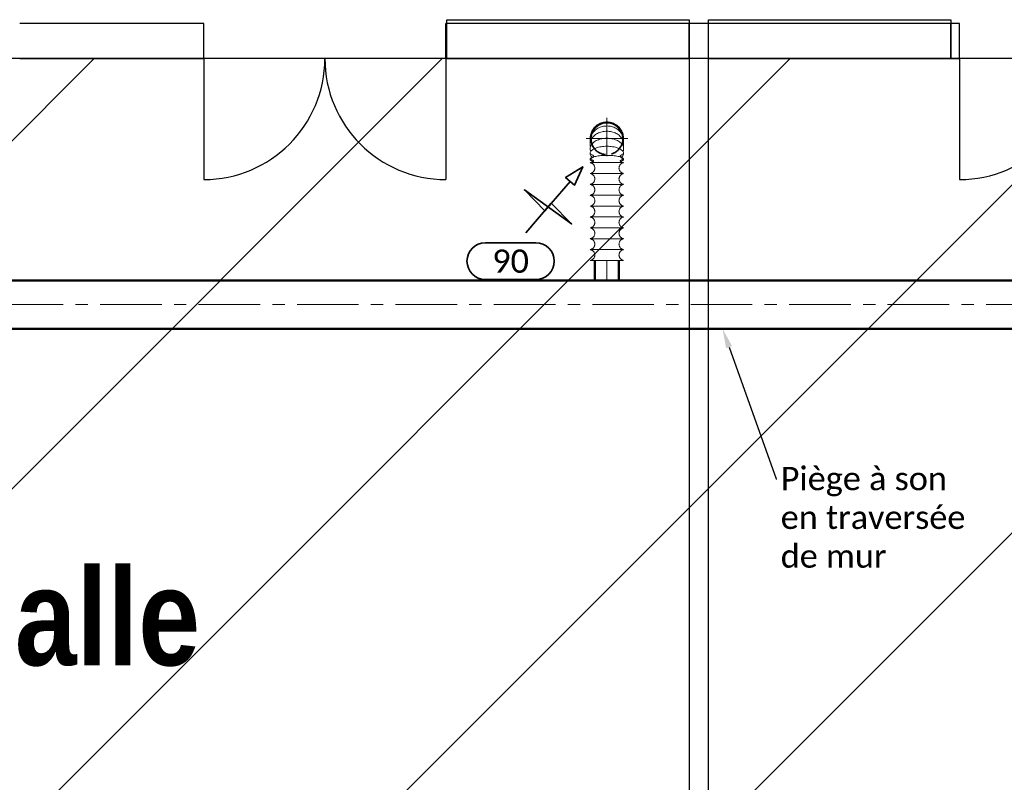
# Model space of a CAD drawing. Extents: x -18402 to 10376, y -5092 to 34139.
# Tile 73 of 78: x 4648 to 5157, y -2511 to -2118. Entities that reach past the tile are written whole.
import ezdxf
from ezdxf import colors
from ezdxf.entities.mleader import LeaderData, LeaderLine
from ezdxf.enums import TextEntityAlignment as Align
from ezdxf.math import Vec2, Vec3

# ---------------------------------------------------------------- set-up
doc = ezdxf.new("R2010")
doc.units = 0
for name, pattern in [('AXES', [50.8, 31.75, -6.35, 6.35, -6.35]), ('CACHE', [9.525, 6.35, -3.175]), ('CACHE2', [4.7625, 3.175, -1.5875])]:
    doc.linetypes.add(name, pattern=pattern)
doc.layers.add('0_CHANTIER_FX PL', color=231, linetype='Continuous', lineweight=30, transparency=0.7)
for name, color, linetype in [('0_XREF', 251, 'Continuous'), ('rdc_02$0$0._Étage_1_A-AREA-____-OTLN.Modèle IFC', 251, 'Continuous'), ('rdc_02$0$0._Étage_1_A-WALL-____-OTLN.Modèle IFC', 251, 'Continuous'), ('rdc_02$0$0._Étage_1_Fenêtres ARCHICAD', 251, 'Continuous'), ('rdc_02$0$0._Étage_1_Portes ARCHICAD', 251, 'Continuous')]:
    doc.layers.add(name, color=color, linetype=linetype)
for name, color, linetype, lineweight in [('28_VMC CONFORT', 190, 'Continuous', 50), ('28_VMC CONFORT-fin', 7, 'AXES', 20), ('28_VMC CONFORT-mat', 192, 'Continuous', 35)]:
    doc.layers.add(name, color=color, linetype=linetype, lineweight=lineweight)
doc.styles.add('Isocrate', font='calibri.ttf')
doc.styles.add('rdc_02$0$STYLE_GENERE_1', font='ARIALNB.TTF')

# ---------------------------------------------------------------- blocks, each defined once
blk = doc.blocks.new('rdc_02')
at = {"layer": 'rdc_02$0$0._Étage_1_A-WALL-____-OTLN.Modèle IFC', "linetype": 'Continuous', "ltscale": 0.1}
for p, q in [((4743.5, -2138), (4743.5, -2120)), ((4868.5, -2138), (4868.5, -2120)), ((4869, -2138), (4869, -2120)), ((4994, -2120), (4869, -2120)), ((4994, -2138), (4994, -2120)), ((5004, -2138), (5004, -2120)), ((5129, -2120), (5004, -2120)), ((5129, -2138), (5129, -2120)), ((5133.5, -2138), (5133.5, -2120)), ((4869, -2138), (4994, -2138)), ((5004, -2138), (5129, -2138))]:
    blk.add_line(p, q, dxfattribs=at)
at = {"layer": 'rdc_02$0$0._Étage_1_A-WALL-____-OTLN.Modèle IFC', "linetype": 'Continuous', "ltscale": 0.1, "flags": 128}
for points in [[(4743.5, -2120), (4648.5, -2120)], [(4869, -2120), (4868.5, -2120)], [(5004, -2120), (4994, -2120)], [(5133.5, -2120), (5129, -2120)], [(4648.5, -2138), (4743.5, -2138)], [(4868.5, -2138), (4869, -2138)], [(4994, -2138), (4994, -2639.5)], [(5004, -2639.5), (5004, -2138)], [(5129, -2138), (5133.5, -2138)]]:
    blk.add_lwpolyline(points, dxfattribs=at)
at = {"layer": 'rdc_02$0$0._Étage_1_Fenêtres ARCHICAD', "linetype": 'Continuous', "ltscale": 0.1}
for p, q in [((4869, -2118), (4994, -2118)), ((4869, -2138), (4869, -2118)), ((4994, -2118), (4994, -2138)), ((5004, -2118), (5129, -2118)), ((5004, -2138), (5004, -2118)), ((5129, -2118), (5129, -2138)), ((4994, -2138), (4869, -2138)), ((5129, -2138), (5004, -2138))]:
    blk.add_line(p, q, dxfattribs=at)
at = {"layer": 'rdc_02$0$0._Étage_1_Portes ARCHICAD', "linetype": 'Continuous', "ltscale": 0.1}
for p, q in [((4743.5, -2138), (4743.5, -2200.5)), ((4868.5, -2138), (4868.5, -2200.5)), ((5133.5, -2138), (5133.5, -2200.5))]:
    blk.add_line(p, q, dxfattribs=at)
for centre, start, end in [((4743.5, -2138), 270, 0), ((4868.5, -2138), 180, 270), ((5133.5, -2138), 270, 0)]:
    blk.add_arc(centre, 62.5, start, end, dxfattribs=at)
at = {"layer": 'rdc_02$0$0._Étage_1_A-AREA-____-OTLN.Modèle IFC', "linetype": 'Continuous', "ltscale": 0.1, "insert": (4607.82, -2401.12), "char_height": 50, "attachment_point": 1, "style": 'rdc_02$0$STYLE_GENERE_1'}
blk.add_mtext('\\A1;{\\pql;\\pt0;\\fArial Narrow|b1|i0|c0|p34;Salle}', dxfattribs=at)
blk = doc.blocks.new("débit d'extraction_02")
for p, q in [((-12.17, 9.87), (13.85, 9.87)), ((13.85, -9.11), (-12.17, -9.11))]:
    blk.add_line(p, q)
for centre, start, end in [((-12.17, 0.38), 90, 270), ((13.85, 0.38), 270, 90)]:
    blk.add_arc(centre, 9.49, start, end)
at = {"style": 'Isocrate'}
blk.add_attdef('DEBIT', text='', height=12, dxfattribs=at).set_placement((0.84, 0.38), align=Align.MIDDLE_CENTER)

msp = doc.modelspace()

# ---------------------------------------------------------------- hatches: boundary and pattern name
at = {"layer": '0_CHANTIER_FX PL'}
h = msp.add_hatch(dxfattribs=at)
h.set_pattern_fill('ANSI31', color=256, scale=40)
h.paths.add_polyline_path([(4408, -2138), (4408, -2705.882), (5908, -2860.882), (5908, -2904.959), (8821, -2904.959), (8821, -2795), (8922.829, -2795), (8765.399, -2138)])

# ---------------------------------------------------------------- linework, layer by layer
msp.add_lwpolyline([(4408, -2138), (4408, -2705.882), (5908, -2860.882), (5908, -2904.959), (8821, -2904.959), (8821, -2795), (8922.829, -2795), (8765.399, -2138), (4408, -2138)], dxfattribs=at)
at = {"layer": '28_VMC CONFORT', "ltscale": 1.031}
for p, q in [((4945.296, -2242.226), (4945.296, -2252.318)), ((4957.796, -2242.226), (4957.796, -2252.318))]:
    msp.add_line(p, q, dxfattribs=at)
at = {"layer": '28_VMC CONFORT'}
for p, q in [((5331.391, -2252.5), (4461.684, -2252.5)), ((5331.391, -2277.5), (4461.684, -2277.5))]:
    msp.add_line(p, q, dxfattribs=at)
at = {"layer": '28_VMC CONFORT-fin', "linetype": 'AXES'}
for p, q in [((4951.546, -2168.656), (4951.546, -2188.456)), ((4962.271, -2179.381), (4940.821, -2179.381)), ((5331.391, -2265), (4461.684, -2265))]:
    msp.add_line(p, q, dxfattribs=at)
at = {"layer": '28_VMC CONFORT-fin', "linetype": 'AXES', "ltscale": 1.011}
msp.add_line((4951.546, -2242.226), (4951.546, -2252.318), dxfattribs=at)
at = {"layer": '28_VMC CONFORT-fin'}
for points in [[(4960.201, -2191.756), (4942.892, -2191.756, -0.8576334), (4942.892, -2197.364), (4960.201, -2197.364, -0.8576334), (4960.201, -2191.756), (4960.201, -2191.756)], [(4960.201, -2197.364), (4942.892, -2197.364, -0.8576334), (4942.892, -2202.971), (4960.201, -2202.971, -0.8576334), (4960.201, -2197.364), (4960.201, -2197.364)], [(4960.201, -2202.971), (4942.892, -2202.971, -0.8576334), (4942.892, -2208.579), (4960.201, -2208.579, -0.8576334), (4960.201, -2202.971), (4960.201, -2202.971)], [(4960.201, -2208.579), (4942.892, -2208.579, -0.8576334), (4942.892, -2214.187), (4960.201, -2214.187, -0.8576334), (4960.201, -2208.579), (4960.201, -2208.579)], [(4960.201, -2214.187), (4942.892, -2214.187, -0.8576334), (4942.892, -2219.795), (4960.201, -2219.795, -0.8576334), (4960.201, -2214.187), (4960.201, -2214.187)], [(4960.201, -2219.795), (4942.892, -2219.795, -0.8576334), (4942.892, -2225.402), (4960.201, -2225.402, -0.8576334), (4960.201, -2219.795), (4960.201, -2219.795)], [(4960.201, -2225.402), (4942.892, -2225.402, -0.8576334), (4942.892, -2231.01), (4960.201, -2231.01, -0.8576334), (4960.201, -2225.402), (4960.201, -2225.402)], [(4960.201, -2231.01), (4942.892, -2231.01, -0.8576334), (4942.892, -2236.618), (4960.201, -2236.618, -0.8576334), (4960.201, -2231.01), (4960.201, -2231.01)], [(4960.201, -2236.618), (4942.892, -2236.618, -0.8576334), (4942.892, -2242.226), (4960.201, -2242.226, -0.8576334), (4960.201, -2236.618), (4960.201, -2236.618)]]:
    msp.add_lwpolyline(points, format="xyb", dxfattribs=at)
msp.add_lwpolyline([(4960.201, -2191.756), (4942.892, -2191.756)], dxfattribs=at)
msp.add_arc((4951.546, -2179.381), 8.655, 355.68133, 184.31867, dxfattribs=at)
at = {"layer": '28_VMC CONFORT-fin', "extrusion": (0, 0, -1)}
for centre, major_axis, ratio, start_param, end_param in [((4951.546, -2180.618), (8.655, 0), 0.898794, 3.0275899, 6.397188), ((4951.546, -2184.606), (-8.655, 0), 0.6293204, -0.2711521, 3.4127447), ((4951.546, -2182.268), (-8.655, 0), 0.777146, -0.193231, 3.3348237), ((4951.546, -2187.081), (8.655, 0), 0.4383711, 2.5759009, 6.8488771), ((4951.546, -2189.968), (-8.655, 0), 0.2249511, -0.6177597, 3.7593524)]:
    msp.add_ellipse(centre, major_axis=major_axis, ratio=ratio, start_param=start_param, end_param=end_param, dxfattribs=at)
at = {"layer": '28_VMC CONFORT-fin'}
for points in [[(4942.892, -2187.081), (4945.296, -2188.525), (4945.296, -2188.525), (4942.892, -2189.968)], [(4942.892, -2189.968), (4945.296, -2190.862), (4945.296, -2190.862), (4942.892, -2191.756)], [(4960.201, -2187.081), (4957.796, -2188.525), (4957.796, -2188.525), (4960.201, -2189.968)], [(4960.201, -2189.968), (4957.796, -2190.862), (4957.796, -2190.862), (4960.201, -2191.756)]]:
    msp.add_open_spline(points, degree=3, dxfattribs=at)
at = {"layer": '28_VMC CONFORT-mat', "linetype": 'Continuous'}
msp.add_lwpolyline([(4909.633, -2227.909), (4922.855, -2212.6), (4933.31, -2223.357), (4908.983, -2205.801), (4919.437, -2216.557), (4932.51, -2201.421), (4934.781, -2203.382), (4939.047, -2193.853), (4930.24, -2199.46), (4932.51, -2201.421)], dxfattribs=at)
at = {"layer": '28_VMC CONFORT-mat'}
msp.add_arc((4951.546, -2179.381), 8.25, 319.25095, 220.74905, dxfattribs=at)
at = {"layer": '28_VMC CONFORT-mat', "linetype": 'CACHE'}
msp.add_arc((4951.546, -2179.381), 8.25, 220.74905, 319.25095, dxfattribs=at)

# ---------------------------------------------------------------- block references
at = {"layer": '0_XREF'}
msp.add_blockref('rdc_02', (0, 0), dxfattribs=at)
at = {"layer": '28_VMC CONFORT-mat', "linetype": 'Continuous'}
msp.add_blockref("débit d'extraction_02", (4900.994, -2242.958), dxfattribs=at).add_auto_attribs({'DEBIT': '90'})

# ---------------------------------------------------------------- leaders
at = {"layer": '28_VMC CONFORT-fin', "linetype": 'CACHE2', "ltscale": 1.031}
ml = msp.add_multileader_mtext('Standard', dxfattribs=at)
ml.set_content('Piège à son\\Pen traversée\\Pde mur', color=256, style='Isocrate')
ml.set_leader_properties()
ml.build(insert=Vec2(0, 0))
ml.multileader.update_dxf_attribs({"text_right_attachment_type": 6, "dogleg_length": 0.36, "arrow_head_size": 10})
ctx = ml.context
ctx.base_point, ctx.char_height, ctx.arrow_head_size, ctx.plane_origin = Vec3(5039.244, -2354.841), 12, 10, Vec3(5001.567, -2427.963)
ctx.right_attachment = 6
notes = []
notes.append((ctx, [(0, (1, 1, 0), (5038.884, -2354.841), (1, 0), 0.36, [(0, [(5011.25, -2277.5)], 0, [])])]))
ctx.mtext.insert, ctx.mtext.flow_direction = Vec3(5041.244, -2348.753), 5
for ctx, leaders in notes:
    for number, flags, end, landing, length, lines in leaders:
        leader = LeaderData()
        leader.index, (leader.has_last_leader_line, leader.has_dogleg_vector, leader.attachment_direction) = number, flags
        leader.last_leader_point, leader.dogleg_vector, leader.dogleg_length = Vec3(end), Vec3(landing), length
        for number, points, colour, breaks in lines:
            line = LeaderLine()
            line.index, line.vertices, line.color, line.breaks = number, Vec3.list(points), colors.encode_raw_color(colour), breaks
            leader.lines.append(line)
        ctx.leaders.append(leader)

doc.saveas('drawing.dxf')
